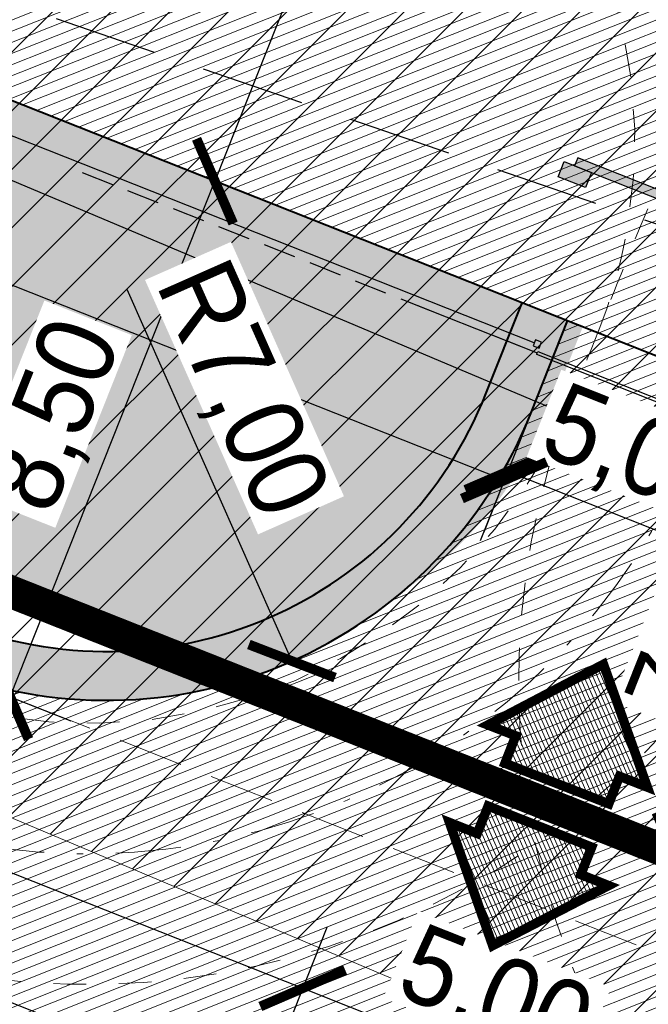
# Model space of a CAD drawing. Header units: millimetres. Extents: x -420 to 7389807, y 100 to 5530098.
# Tile 10 of 19: x 935 to 945, y 331 to 347. Entities that reach past the tile are written whole.
import ezdxf

# ---------------------------------------------------------------- set-up
doc = ezdxf.new("R2010")
doc.units = ezdxf.units.MM
for name, pattern in [('DASHDOTX2', [2, 1, -0.5, 0, -0.5]), ('HIDDEN', [0.375, 0.25, -0.125]), ('HIDDEN2', [4.762499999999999, 3.175, -1.5875]), ('sm05_500', [1, 0.5, -0.5])]:
    doc.linetypes.add(name, pattern=pattern)
for name, color, linetype, lineweight in [('_krawężnik', 50, 'sm05_500', 20), ('_wymiary', 7, 'Continuous', 9), ('A_OGODZENIE', 200, 'Continuous', 30), ('A_Z_drogi grube', 7, 'Continuous', 40), ('A_Z_drogi_cienkie', 7, 'Continuous', 20), ('A_Z_granice działek', 74, 'Continuous', 13), ('A_Z_hatch_kreskowanie', 252, 'Continuous', 9), ('A_Z_podkład mapa tiff', 7, 'Continuous', 15), ('A_Z_sieć_wodna', 160, 'Continuous', 30), ('A_Z_urządzenia proj PZT', 7, 'Continuous', 15), ('A_Z_wjazdy_wejścia', 5, 'Continuous', 13), ('A_Z_zieleń_trawa', 95, 'Continuous', 9)]:
    doc.layers.add(name, color=color, linetype=linetype, lineweight=lineweight)
doc.layers.add('_niewidoczna', color=121, linetype='Continuous', lineweight=30, plot=False)
doc.layers.add('_obwiednie', color=21, linetype='Continuous', lineweight=9, plot=False)
doc.layers.add('A_Z_sieć_elektryczna_strefa', color=7, linetype='Continuous', lineweight=5, true_color=0xff8484)
doc.layers.add('szlaban', color=31, linetype='Continuous')
doc.styles.get("Standard").update_dxf_attribs({"font": 'arial.ttf', "width": 0.9})
doc.linetypes.add('OGRODZENIE1', pattern='A,0.25,-0.1,[133,ltypeshp.shx,S=0.1,R=0,X=-0.1,Y=0],-0.1,1', length=1.45)
doc.dimstyles.new('1_500', dxfattribs={"dimtxt": 1.2, "dimasz": 1, "dimexe": 1, "dimexo": 0.625, "dimgap": 0.2, "dimtad": 1, "dimzin": 0, "dimtxsty": 'Standard', "dimblk": 'ARCHTICK', "dimblk1": 'ARCHTICK', "dimblk2": 'ARCHTICK', "dimcen": 1, "dimclrd": 256, "dimclre": 256, "dimclrt": 256, "dimadec": 0, "dimazin": 0, "dimtfac": 1, "dimtmove": 1, "dimatfit": 3, "dimldrblk": 'ARCHTICK', "dimfxl": 1, "dimfxlon": 1, "dimtfill": 1, "dimarcsym": 1})
picture_1 = doc.add_image_def('image1.tiff', size_in_pixel=(3306, 2337))

# ---------------------------------------------------------------- blocks, each defined once
blk = doc.blocks.new('szlaban')
h = blk.add_hatch(color=256)
h.dxf.hatch_style = 1
h.paths.add_polyline_path([(0, 2.91038304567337e-11), (0, -0.2499999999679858), (0.4500000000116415, -0.2499999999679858), (0.4500000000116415, 2.91038304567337e-11)])
h.paths.add_polyline_path([(5.450000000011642, -0.3799999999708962), (0.1750000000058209, -0.3799999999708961), (0.1750000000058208, -0.2499999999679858), (5.450000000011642, -0.2499999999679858)])
at = {"ltscale": 0.02}
blk.add_lwpolyline([(0, 2.91038304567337e-11), (0, -0.2499999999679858), (0.4500000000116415, -0.2499999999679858), (0.4500000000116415, 2.91038304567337e-11), (0, 2.91038304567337e-11)], close=True, dxfattribs=at)
blk.add_lwpolyline([(0.1750000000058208, -0.2499999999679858), (5.450000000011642, -0.2499999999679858), (5.450000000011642, -0.3799999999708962), (0.1750000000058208, -0.3799999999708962)], close=True)
blk = doc.blocks.new('_ArchTick')
at = {"color": 0, "linetype": 'ByBlock', "const_width": 0.15}
blk.add_lwpolyline([(-0.5, -0.5), (0.5, 0.5)], dxfattribs=at)
blk = doc.blocks.new('*D14')
at = {"layer": '_wymiary', "lineweight": -2}
for p, q in [((941.9378083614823, 356.3294094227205), (943.7969412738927, 355.5921002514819)), ((942.8673748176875, 355.9607548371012), (938.1486036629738, 344.0623232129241)), ((937.2190372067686, 344.4309777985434), (939.0781701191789, 343.6936686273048))]:
    blk.add_line(p, q, dxfattribs=at)
at = {"layer": 'Defpoints', "color": 0}
for p in [(935.776897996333, 358.7727504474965), (935.1842694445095, 345.2379415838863), (938.1486036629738, 344.0623232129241)]:
    blk.add_point(p, dxfattribs=at)
at = {"layer": '_wymiary', "lineweight": -2}
for p, rotation in [((942.8673748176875, 355.9607548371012), 68.36733399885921), ((938.1486036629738, 344.0623232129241), 248.3673339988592)]:
    blk.add_blockref('_ArchTick', p, dxfattribs=dict(at, rotation=rotation))
at = {"layer": '_wymiary', "insert": (939.6517228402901, 350.3511237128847), "char_height": 1.2, "attachment_point": 5, "rotation": 68.36733399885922, "bg_fill": 3, "box_fill_scale": 1.1, "bg_fill_color": 257, "bg_fill_transparency": 0}
blk.add_mtext('12,80', dxfattribs=at)
blk = doc.blocks.new('*D27')
at = {"layer": '_wymiary', "lineweight": -2}
for p, q in [((937.2190354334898, 344.4309782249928), (939.0781679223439, 343.6936679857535)), ((935.0150239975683, 336.1609869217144), (938.1486016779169, 344.0623231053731)), ((934.0854577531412, 336.5296420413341), (935.9445902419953, 335.7923318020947))]:
    blk.add_line(p, q, dxfattribs=at)
at = {"layer": 'Defpoints', "color": 0}
for p in [(936.452833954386, 344.7348447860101), (938.1486016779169, 344.0623231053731), (925.8923879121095, 339.7789178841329)]:
    blk.add_point(p, dxfattribs=at)
at = {"layer": '_wymiary', "lineweight": -2}
for p, rotation in [((938.1486016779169, 344.0623231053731), 68.36730108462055), ((935.0150239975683, 336.1609869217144), 248.3673010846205)]:
    blk.add_blockref('_ArchTick', p, dxfattribs=dict(at, rotation=rotation))
at = {"layer": '_wymiary', "insert": (935.7255466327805, 340.4512401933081), "char_height": 1.2, "attachment_point": 5, "rotation": 68.36730108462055, "bg_fill": 3, "box_fill_scale": 1.1, "bg_fill_color": 257, "bg_fill_transparency": 0}
blk.add_mtext('8,50', dxfattribs=at)
blk = doc.blocks.new('*D39')
at = {"layer": '_wymiary', "lineweight": -2}
for p, q in [((947.7695904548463, 340.2467651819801), (946.8400239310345, 340.6154195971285)), ((947.7695904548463, 340.2467651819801), (945.1890094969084, 333.7397993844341)), ((945.6921550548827, 333.5402581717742), (944.2594429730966, 334.1084537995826))]:
    blk.add_line(p, q, dxfattribs=at)
at = {"layer": 'Defpoints', "color": 0}
for p in [(948.1982482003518, 340.076764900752), (945.1890094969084, 333.7397993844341), (946.2731341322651, 333.3098491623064)]:
    blk.add_point(p, dxfattribs=at)
at = {"layer": '_wymiary', "lineweight": -2}
for p, rotation in [((947.7695904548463, 340.2467651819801), 68.36734450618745), ((945.1890094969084, 333.7397993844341), 248.3673445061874)]:
    blk.add_blockref('_ArchTick', p, dxfattribs=dict(at, rotation=rotation))
at = {"layer": '_wymiary', "insert": (945.5945574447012, 337.2610640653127), "char_height": 1.2, "attachment_point": 5, "rotation": 68.36734450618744, "bg_fill": 3, "box_fill_scale": 1.1, "bg_fill_color": 257, "bg_fill_transparency": 0}
blk.add_mtext('7,00', dxfattribs=at)
blk = doc.blocks.new('*D44')
at = {"layer": '_wymiary', "lineweight": -2}
for p, q in [((943.0030439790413, 340.5421734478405), (942.2657351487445, 338.6830404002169)), ((947.282223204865, 337.7693344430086), (942.6343895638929, 339.6126069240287)), ((947.6508776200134, 338.6989009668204), (946.9135687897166, 336.8397679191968))]:
    blk.add_line(p, q, dxfattribs=at)
at = {"layer": 'Defpoints', "color": 0}
for p in [(943.5496120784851, 341.9203514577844), (948.1974465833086, 340.0770811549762), (942.6343895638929, 339.6126069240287)]:
    blk.add_point(p, dxfattribs=at)
at = {"layer": '_wymiary', "lineweight": -2}
for p, rotation in [((942.6343895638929, 339.6126069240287), 158.3673445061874), ((947.282223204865, 337.7693344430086), 338.3673445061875)]:
    blk.add_blockref('_ArchTick', p, dxfattribs=dict(at, rotation=rotation))
at = {"layer": '_wymiary', "insert": (944.6235555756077, 339.8146700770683), "char_height": 1.2, "attachment_point": 5, "rotation": 338.3673445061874, "bg_fill": 3, "box_fill_scale": 1.1, "bg_fill_color": 257, "bg_fill_transparency": 0}
blk.add_mtext('5,00', dxfattribs=at)
blk = doc.blocks.new('*D45')
at = {"layer": '_wymiary', "lineweight": -2}
for p, q in [((911.3447490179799, 352.9426968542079), (910.6074401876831, 351.0835638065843)), ((942.5813553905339, 339.4788806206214), (910.9760946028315, 352.0131303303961)), ((942.9500098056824, 340.4084471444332), (942.2127009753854, 338.5493140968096))]:
    blk.add_line(p, q, dxfattribs=at)
at = {"layer": 'Defpoints', "color": 0}
for p in [(911.9443511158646, 354.454600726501), (910.9760946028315, 352.0131303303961), (943.5496120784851, 341.9203514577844)]:
    blk.add_point(p, dxfattribs=at)
at = {"layer": '_wymiary', "lineweight": -2}
for p, rotation in [((910.9760946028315, 352.0131303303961), 158.3673445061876), ((942.5813553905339, 339.4788806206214), 338.3673445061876)]:
    blk.add_blockref('_ArchTick', p, dxfattribs=dict(at, rotation=rotation))
at = {"layer": '_wymiary', "insert": (927.1183095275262, 346.6022719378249), "char_height": 1.2, "attachment_point": 5, "rotation": 338.3673445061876, "bg_fill": 3, "box_fill_scale": 1.1, "bg_fill_color": 257, "bg_fill_transparency": 0}
blk.add_mtext('34,00', dxfattribs=at)
blk = doc.blocks.new('*D50')
at = {"layer": '_wymiary', "lineweight": -2}
for p, q in [((908.2578119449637, 345.1589481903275), (907.5205031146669, 343.2998151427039)), ((907.8891575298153, 344.2293816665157), (939.4944183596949, 331.695131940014)), ((939.8630727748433, 332.6246984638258), (939.1257639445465, 330.7655654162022))]:
    blk.add_line(p, q, dxfattribs=at)
at = {"layer": 'Defpoints', "color": 0}
for p in [(911.9186450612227, 354.389782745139), (943.5496128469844, 341.9203534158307), (939.4944183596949, 331.695131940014)]:
    blk.add_point(p, dxfattribs=at)
at = {"layer": '_wymiary', "lineweight": -2}
for p, rotation in [((907.8891575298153, 344.2293816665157), 158.3673445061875), ((939.4944183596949, 331.695131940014), 338.3673445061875)]:
    blk.add_blockref('_ArchTick', p, dxfattribs=dict(at, rotation=rotation))
at = {"layer": '_wymiary', "insert": (924.0313724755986, 338.818523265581), "char_height": 1.2, "attachment_point": 5, "rotation": 338.3673445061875, "bg_fill": 3, "box_fill_scale": 1.1, "bg_fill_color": 257, "bg_fill_transparency": 0}
blk.add_mtext('34,00', dxfattribs=at)
blk = doc.blocks.new('*D51')
at = {"layer": '_wymiary', "lineweight": -2}
for p, q in [((939.8630727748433, 332.6246984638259), (939.1257639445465, 330.7655654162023)), ((939.4944183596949, 331.6951319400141), (944.1430530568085, 329.8515417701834)), ((944.5117074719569, 330.7811082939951), (943.7743986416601, 328.9219752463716))]:
    blk.add_line(p, q, dxfattribs=at)
at = {"layer": 'Defpoints', "color": 0}
for p in [(943.5496128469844, 341.9203534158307), (948.1982482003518, 340.076764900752), (944.1430530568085, 329.8515417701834)]:
    blk.add_point(p, dxfattribs=at)
at = {"layer": '_wymiary', "lineweight": -2}
for p, rotation in [((939.4944183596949, 331.6951319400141), 158.3673445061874), ((944.1430530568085, 329.8515417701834), 338.3673445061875)]:
    blk.add_blockref('_ArchTick', p, dxfattribs=dict(at, rotation=rotation))
at = {"layer": '_wymiary', "insert": (942.4309981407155, 331.5214626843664), "char_height": 1.2, "attachment_point": 5, "rotation": 338.3673445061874, "bg_fill": 3, "box_fill_scale": 1.1, "bg_fill_color": 257, "bg_fill_transparency": 0}
blk.add_mtext('5,00', dxfattribs=at)
blk = doc.blocks.new('*D52')
at = {"layer": '_wymiary', "lineweight": -2}
for p, q in [((944.5117074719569, 330.7811082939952), (943.7743986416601, 328.9219752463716)), ((944.1430530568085, 329.8515417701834), (1147.924372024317, 249.0344285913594)), ((1147.816792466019, 248.7631654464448), (1148.293026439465, 249.9639951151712))]:
    blk.add_line(p, q, dxfattribs=at)
at = {"layer": 'Defpoints', "color": 0}
for p in [(948.1982482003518, 340.076764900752), (1147.924372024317, 249.0344285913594), (1147.586383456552, 248.1821863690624)]:
    blk.add_point(p, dxfattribs=at)
at = {"layer": '_wymiary', "lineweight": -2}
for p, rotation in [((944.1430530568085, 329.8515417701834), 158.3673445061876), ((1147.924372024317, 249.0344285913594), 338.3673445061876)]:
    blk.add_blockref('_ArchTick', p, dxfattribs=dict(at, rotation=rotation))
at = {"layer": '_wymiary', "insert": (1026.503265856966, 298.1794566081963), "char_height": 1.2, "attachment_point": 5, "rotation": 338.3673445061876, "bg_fill": 3, "box_fill_scale": 1.1, "bg_fill_color": 257, "bg_fill_transparency": 0}
blk.add_mtext('219,00', dxfattribs=at)
blk = doc.blocks.new('*D57')
at = {"layer": '_wymiary', "lineweight": -2}
blk.add_line((936.7998970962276, 342.4075683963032), (939.329402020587, 336.7084476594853), dxfattribs=at)
at = {"layer": 'Defpoints', "color": 0}
for p in [(936.4896557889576, 343.1065599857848), (939.329402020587, 336.7084476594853)]:
    blk.add_point(p, dxfattribs=at)
at = {"layer": '_wymiary', "lineweight": -2, "rotation": 293.9336231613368}
blk.add_blockref('_ArchTick', (939.329402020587, 336.7084476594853), dxfattribs=at)
at = {"layer": '_wymiary', "insert": (938.5009137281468, 340.845712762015), "char_height": 1.2, "attachment_point": 5, "rotation": 293.93362316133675, "bg_fill": 3, "box_fill_scale": 1.1, "bg_fill_color": 257, "bg_fill_transparency": 0}
blk.add_mtext('R7,00', dxfattribs=at)
blk = doc.blocks.new('*D66')
at = {"layer": '_wymiary', "lineweight": -2}
for p, q in [((884.0815909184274, 352.0125231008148), (883.5986363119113, 350.7947472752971)), ((1147.241674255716, 247.3129979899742), (883.9672907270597, 351.7243137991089)), ((1147.355974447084, 247.6012072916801), (1146.873019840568, 246.3834314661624))]:
    blk.add_line(p, q, dxfattribs=at)
at = {"layer": 'Defpoints', "color": 0}
for p in [(884.3119999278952, 352.5935021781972), (883.9672907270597, 351.7243137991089), (1147.586383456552, 248.1821863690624)]:
    blk.add_point(p, dxfattribs=at)
at = {"layer": '_wymiary', "lineweight": -2}
for p, rotation in [((883.9672907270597, 351.7243137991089), 158.3673445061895), ((1147.241674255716, 247.3129979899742), 338.3673445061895)]:
    blk.add_blockref('_ArchTick', p, dxfattribs=dict(at, rotation=rotation))
at = {"layer": '_wymiary', "insert": (1007.845915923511, 303.58654743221), "char_height": 1.2, "attachment_point": 5, "rotation": 338.36734450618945, "bg_fill": 3, "box_fill_scale": 1.1, "bg_fill_color": 257, "bg_fill_transparency": 0}
blk.add_mtext('283,00', dxfattribs=at)

msp = doc.modelspace()

# ---------------------------------------------------------------- hatches: boundary and pattern name
at = {"layer": 'A_Z_hatch_kreskowanie'}
h = msp.add_hatch(dxfattribs=at)
h.set_pattern_fill('ANSI31', color=256, scale=0.05, angle=358.3353577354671)
h.set_pattern_definition([(381.7026588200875, (1890.730470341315, 346.2210043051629), (-0.05870414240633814, 0.1474970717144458), [])])
h.paths.add_polyline_path([(907.0932663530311, 395.1062217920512), (968.444652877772, 370.7750189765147), (955.1691945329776, 337.312170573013), (905.437386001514, 357.0351830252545), (904.6435158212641, 362.1909885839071), (895.4772403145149, 365.8262294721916)])
at = {"layer": 'A_Z_sieć_elektryczna_strefa', "transparency": 33554508}
h = msp.add_hatch(dxfattribs=at)
h.set_pattern_fill('ANSI31', color=256, scale=0.2)
h.set_pattern_definition([(45, (750.8043739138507, 243.5266941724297), (-0.4490128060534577, 0.4490128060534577), [])])
h.paths.add_polyline_path([(1158.878430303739, 261.583857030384), (1158.598954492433, 243.5266941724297), (1154.295684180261, 243.9434890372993), (1115.730771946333, 257.4598740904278), (1093.540781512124, 267.381427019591), (897.7257209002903, 350.0575696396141), (813.4830990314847, 383.7020613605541), (750.8043739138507, 411.84949910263), (751.0908401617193, 431.4525673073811), (820.5111998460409, 400.2776311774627), (904.5650948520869, 366.7085124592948), (1100.715851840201, 283.8906336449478), (1122.392734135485, 274.198500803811), (1158.196294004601, 261.6499255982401)])

# ---------------------------------------------------------------- linework, layer by layer
at = {"layer": '_krawężnik'}
for points in [[(947.7330709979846, 340.2624373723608), (947.7330709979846, 340.2624373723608, 0.4141865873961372), (941.0017212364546, 355.8400625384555)], [(944.0146693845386, 341.7367132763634, 0.4141865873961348), (939.527102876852, 352.1217967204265)], [(943.6454712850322, 340.8057771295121), (943.6454712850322, 340.8057771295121), (943.6454712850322, 340.8057771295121, -0.4141865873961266), (933.2599745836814, 336.3191670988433), (925.1424946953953, 339.538456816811)], [(971.2594768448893, 316.9459238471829), (971.2594768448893, 316.9459238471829), (950.3766875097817, 325.2277831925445, -0.4142135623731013), (943.6457451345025, 340.8064357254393), (943.6457451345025, 340.8064357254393)], [(947.3636012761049, 339.3308163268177), (947.3636012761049, 339.3308163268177, -0.4141865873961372), (931.7853562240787, 332.6009012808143), (923.6678763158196, 335.8201910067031)]]:
    msp.add_lwpolyline(points, format="xyb", dxfattribs=at)
at = {"layer": '_krawężnik', "linetype": 'DASHDOTX2'}
msp.add_lwpolyline([(945.5045362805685, 340.0682967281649), (945.5045362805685, 340.0682967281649, -0.4141865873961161), (932.5226654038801, 334.4600341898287), (924.4051855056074, 337.679323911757)], format="xyb", dxfattribs=at)
at = {"layer": '_krawężnik'}
msp.add_open_spline([(952.7686396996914, 359.7412109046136), (952.4603101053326, 358.9586168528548), (951.9181994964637, 357.5842648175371), (951.0297971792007, 355.5880383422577), (949.9715543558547, 353.6221155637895), (948.6727376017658, 351.4271213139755), (947.6396861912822, 349.6579655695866), (946.4759025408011, 347.4898618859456), (945.4710425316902, 345.3307130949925), (944.3596084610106, 342.6354312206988), (943.7570247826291, 341.0965596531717), (943.4579219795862, 340.3328201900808)], degree=3, knots=[0, 0, 0, 0, 2.519131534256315, 4.498141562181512, 6.991141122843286, 9.609406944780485, 12.22767276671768, 12.99780698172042, 16.64004190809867, 19.0947085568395, 21.54937520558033, 21.54937520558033, 21.54937520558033, 21.54937520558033], dxfattribs=at)
at = {"layer": '_niewidoczna'}
msp.add_lwpolyline([(1159.466592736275, 252.4847745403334), (1156.245989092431, 252.7967073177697), (1119.061753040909, 265.8291874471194), (1097.128316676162, 275.6360303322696), (901.145407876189, 358.3830410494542), (816.9971494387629, 391.9898462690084), (754.4913382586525, 420.05963271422)], dxfattribs=at)
at = {"layer": '_wymiary'}
msp.add_lwpolyline([(943.5496139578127, 341.9203532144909), (948.1974471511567, 340.0770825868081)], dxfattribs=at)
at = {"layer": 'A_OGODZENIE', "linetype": 'OGRODZENIE1', "ltscale": 3}
msp.add_lwpolyline([(943.0399274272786, 341.584572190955), (912.2107737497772, 353.8110592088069)], dxfattribs=at)
at = {"layer": 'A_Z_drogi grube'}
msp.add_lwpolyline([(907.0932663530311, 395.1062217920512), (968.444652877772, 370.7750189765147), (955.1691945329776, 337.312170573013), (905.437386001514, 357.0351830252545), (904.6435158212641, 362.1909885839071), (895.4772403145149, 365.8262294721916)], close=True, dxfattribs=at)
at = {"layer": 'A_Z_drogi_cienkie', "linetype": 'HIDDEN', "ltscale": 4}
msp.add_lwpolyline([(933.9090699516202, 336.5995962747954), (951.5708285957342, 329.595149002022)], dxfattribs=at)
at = {"layer": 'A_Z_granice działek', "linetype": 'ByBlock', "ltscale": 6, "const_width": 0.5}
for points in [[(885.7199583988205, 357.3244890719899), (710.8468517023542, 428.3282528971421), (712.615791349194, 415.0268063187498), (882.7527500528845, 348.7964074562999), (1046.789719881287, 283.3466272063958), (1092.330995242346, 265.1807855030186), (1130.171616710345, 242.5967933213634), (1137.656745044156, 242.1655513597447), (1203.115683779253, 237.7729538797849), (1212.94205702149, 237.5006019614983), (1208.611097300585, 247.8592449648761), (1181.250991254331, 250.2340581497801), (1156.328860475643, 252.5201389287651), (1146.572047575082, 255.5548869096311), (1124.499450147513, 262.7839326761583), (1118.838845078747, 264.711299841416), (1098.574982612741, 272.4185654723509), (1027.485761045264, 300.741634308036), (955.3402745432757, 329.7139304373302)], [(901.6766501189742, 402.4729458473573), (973.7587628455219, 375.5571748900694), (955.3495543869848, 329.7102042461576), (885.7199583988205, 357.3244890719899)]]:
    msp.add_lwpolyline(points, close=True, dxfattribs=at)
at = {"layer": 'A_Z_sieć_elektryczna_strefa'}
msp.add_lwpolyline([(1078.524831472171, 273.7213930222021), (897.7257209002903, 350.0575696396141), (813.4830990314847, 383.7020613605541), (750.8043739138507, 411.84949910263)], dxfattribs=at)
at = {"layer": 'A_Z_urządzenia proj PZT', "lineweight": 30}
msp.add_lwpolyline([(941.2276692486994, 342.168819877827), (943.0868021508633, 341.4315106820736), (943.0960185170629, 341.4547498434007), (948.2086340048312, 339.4271495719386), (948.1902012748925, 339.3806712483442), (943.0775857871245, 341.4082715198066), (943.0868021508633, 341.4315106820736)], dxfattribs=at)
msp.add_lwpolyline([(943.1513167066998, 341.594184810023), (943.0583600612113, 341.6310502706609), (943.0214946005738, 341.5380936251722), (943.1144512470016, 341.5012281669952)], close=True, dxfattribs=at)

# ---------------------------------------------------------------- block references
at = {"layer": 'szlaban', "ltscale": 0.02, "xscale": -1, "rotation": 158.365971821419}
msp.add_blockref('szlaban', (943.4039456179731, 344.1296780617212), dxfattribs=at)

# ---------------------------------------------------------------- pictures from other files: only their frames are drawn
at = {"layer": 'A_Z_podkład mapa tiff'}
image = msp.add_image(picture_1, insert=(743.5877335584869, 215.9958086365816), size_in_units=(419.80593849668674, 296.7593703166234), rotation=-0.44367172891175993, dxfattribs=dict(at, fade=20))
image.dxf.flags = 7

# ---------------------------------------------------------------- next in the draw order: dimensions: what is measured, and where the dimension line sits
at = {"layer": '_wymiary'}
dim = msp.add_linear_dim(base=(938.1486036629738, 344.0623232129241), p1=(935.776897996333, 358.7727504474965), p2=(935.1842694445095, 345.2379415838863), angle=68.367333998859, dimstyle='1_500', dxfattribs=at)
dim.commit()
dim.dimension.update_dxf_attribs({"geometry": '*D14', "text_midpoint": (939.6517228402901, 350.3511237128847)})

# ---------------------------------------------------------------- next in the draw order: hatches: boundary and pattern name
at = {"layer": 'A_Z_hatch_kreskowanie'}
h = msp.add_hatch(dxfattribs=at)
h.set_pattern_fill('APPIANRN', color=256, scale=0.0025, angle=358)
h.set_pattern_definition([(336.3671910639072, (1885.149869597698, 339.4787091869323), (0.1590967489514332, 0.36359041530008), []), (426.3671910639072, (1885.149869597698, 339.4787091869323), (-0.1172319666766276, 0.4845039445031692), [0.396875, -0.396875])])
edge = h.paths.add_edge_path()
edge.add_line((943.5496138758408, 341.920353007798), (942.8524392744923, 342.1968445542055))
edge.add_line((942.8524392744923, 342.1968445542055), (942.2994448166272, 340.8024654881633))
edge.add_ellipse((936.4896557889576, 343.1065599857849), major_axis=(-6.250000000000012, 0), ratio=1, start_angle=428.3673010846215, end_angle=518.3673010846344, ccw=False)
edge.add_line((934.1855612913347, 337.2967709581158), (915.5942356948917, 344.6698715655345))
edge.add_ellipse((917.8983301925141, 350.4796605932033), major_axis=(-6.249999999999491, 0), ratio=1, start_angle=338.36730108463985, end_angle=428.3673010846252, ccw=False)
edge.add_line((912.0885411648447, 352.7837550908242), (912.641525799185, 354.1781093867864))
edge.add_line((912.641525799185, 354.1781093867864), (911.9443511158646, 354.454600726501))
edge.add_line((911.9443511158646, 354.454600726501), (911.3913664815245, 353.0602464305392))
edge.add_ellipse((917.8983301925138, 350.4796605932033), major_axis=(6.99999999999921, 0), ratio=1, start_angle=158.3673010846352, end_angle=248.3673010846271)
edge.add_line((915.317744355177, 343.9726968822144), (933.9090699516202, 336.5995962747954))
edge.add_ellipse((936.4896557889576, 343.1065599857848), major_axis=(6.999999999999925, 0), ratio=1, start_angle=248.3673010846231, end_angle=338.3673010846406)
edge.add_line((942.9966194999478, 340.5259741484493), (943.5496138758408, 341.920353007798))
edge = h.paths.add_edge_path()
edge.add_line((894.8672869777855, 352.0831095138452), (895.6045972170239, 353.9422420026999))
edge.add_line((895.6045972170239, 353.9422420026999), (898.3932959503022, 352.8362766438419))
edge.add_ellipse((900.2365715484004, 357.4841078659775), major_axis=(5.000000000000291, 0), ratio=1, start_angle=248.3673010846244, end_angle=338.3673010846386)
edge.add_line((904.8844027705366, 355.6408322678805), (905.4373849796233, 357.0351834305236))
edge.add_line((905.4373849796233, 357.0351834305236), (907.296518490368, 356.2978727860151))
edge.add_line((907.296518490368, 356.2978727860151), (906.7435352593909, 354.9035220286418))
edge.add_ellipse((900.2365715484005, 357.4841078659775), major_axis=(-7.000000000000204, 0), ratio=1, start_angle=428.36730108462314, end_angle=518.36730108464, ccw=False)
edge.add_line((897.655985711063, 350.9771441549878), (894.8672869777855, 352.0831095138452))
edge = h.paths.add_edge_path()
edge.add_line((948.1982476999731, 340.0767636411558), (950.056579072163, 339.3397709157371))
edge.add_line((950.056579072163, 339.3397709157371), (949.503583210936, 337.945388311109))
edge.add_ellipse((954.1514144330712, 336.1021127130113), major_axis=(4.999999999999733, 0), ratio=1, start_angle=158.3673010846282, end_angle=248.3673010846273)
edge.add_line((952.3081388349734, 331.4542814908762), (954.1672713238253, 330.7169712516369))
edge.add_line((954.1672713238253, 330.7169712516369), (953.4299610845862, 328.8578387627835))
edge.add_line((953.4299610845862, 328.8578387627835), (951.570828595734, 329.5951490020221))
edge.add_ellipse((954.1514144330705, 336.1021127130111), major_axis=(-6.999999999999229, 0), ratio=1, start_angle=338.36730108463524, end_angle=428.3673010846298, ccw=False)
edge.add_line((947.6444507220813, 338.6826985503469), (948.1982476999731, 340.0767636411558))
h = msp.add_hatch(dxfattribs=at)
h.set_pattern_fill('ANSI31', color=256, scale=0.05, angle=358.3353577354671)
h.set_pattern_definition([(381.7025487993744, (1844.276985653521, 266.6329658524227), (-0.05870385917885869, 0.1474971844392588), [])])
edge = h.paths.add_edge_path()
edge.add_line((1147.838433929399, 255.160991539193), (1148.960890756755, 254.8118638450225))
edge.add_line((1148.960890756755, 254.8118638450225), (1147.149482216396, 246.0748753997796))
edge.add_line((1147.149482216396, 246.0748753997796), (1132.086258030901, 250.988899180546))
edge.add_ellipse((1134.257241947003, 257.6437341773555), major_axis=(-6.999999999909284, 0), ratio=1, start_angle=427.91121950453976, end_angle=431.93229854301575, ccw=False)
edge.add_line((1131.624942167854, 251.1575181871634), (951.9918812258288, 324.0493116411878))
edge.add_line((951.9918812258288, 324.0493116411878), (916.0233356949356, 338.3140147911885))
edge.add_ellipse((913.442749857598, 331.8070510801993), major_axis=(6.999999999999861, 0), ratio=1, start_angle=68.36730108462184, end_angle=98.89709974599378)
edge.add_line((912.3601272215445, 338.7228249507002), (909.2287741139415, 338.2326305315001))
edge.add_line((909.2287741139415, 338.2326305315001), (903.5788964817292, 340.4868982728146))
edge.add_ellipse((895.3559909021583, 336.8285073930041), major_axis=(9.000000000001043, 0), ratio=1, start_angle=23.98439873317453, end_angle=68.36730108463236)
edge.add_line((898.6738869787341, 345.1946035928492), (883.7283489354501, 351.121829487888))
edge.add_line((883.7283489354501, 351.121829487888), (885.5716245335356, 355.7696607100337))
edge.add_line((885.5716245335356, 355.7696607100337), (897.655985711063, 350.9771441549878))
edge.add_ellipse((900.2365715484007, 357.4841078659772), major_axis=(7.000000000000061, 0), ratio=1, start_angle=248.3673010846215, end_angle=338.3673010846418)
edge.add_line((906.7435352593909, 354.9035220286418), (907.2965190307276, 356.2978741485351))
edge.add_line((907.2965190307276, 356.2978741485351), (911.9443511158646, 354.454600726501))
edge.add_line((911.9443511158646, 354.454600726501), (911.3913664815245, 353.0602464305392))
edge.add_ellipse((917.8983301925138, 350.4796605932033), major_axis=(6.99999999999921, 0), ratio=1, start_angle=158.3673010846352, end_angle=248.3673010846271)
edge.add_line((915.317744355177, 343.9726968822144), (933.9090699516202, 336.5995962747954))
edge.add_ellipse((936.4896557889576, 343.1065599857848), major_axis=(6.999999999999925, 0), ratio=1, start_angle=248.3673010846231, end_angle=338.3673010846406)
edge.add_line((942.9966194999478, 340.5259741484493), (943.5496130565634, 341.9203539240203))
edge.add_line((943.5496130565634, 341.9203539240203), (948.1974471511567, 340.077082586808))
edge.add_line((948.1974471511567, 340.077082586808), (947.6444507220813, 338.6826985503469))
edge.add_ellipse((954.151414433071, 336.1021127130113), major_axis=(6.999999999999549, 0), ratio=1, start_angle=158.3673010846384, end_angle=248.367301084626)
edge.add_line((951.5708285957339, 329.5951490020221), (953.8684309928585, 328.6838785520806))
edge.add_line((953.8684309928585, 328.6838785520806), (1133.342514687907, 255.8565344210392))
edge.add_ellipse((1135.974814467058, 262.3427504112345), major_axis=(6.999999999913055, 0), ratio=1, start_angle=247.9112195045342, end_angle=251.9322985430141)
edge.add_line((1133.803830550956, 255.6879154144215), (1141.317853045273, 253.2366417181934))
edge.add_ellipse((1143.178696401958, 258.9407860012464), major_axis=(6.000000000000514, 0), ratio=1, start_angle=251.9322985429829, end_angle=320.9524047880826)
at = {"layer": 'A_Z_zieleń_trawa'}
h = msp.add_hatch(dxfattribs=at)
h.set_pattern_fill('AR-CONC', color=256, scale=0.015, angle=358)
h.set_pattern_definition([(386.3673339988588, (1852.013183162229, 375.055093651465), (2.407741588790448, -1.314524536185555), [0.28575, -3.14325]), (691.3673339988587, (1852.013183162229, 375.055093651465), (0.664522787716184, 2.837427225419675), [0.2286, -2.51460876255]), (436.8187786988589, (1852.213827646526, 374.9455502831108), (3.072264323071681, 1.522902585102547), [0.242850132, -2.671353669]), (382.5515339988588, (1852.318647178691, 375.75318801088), (3.472368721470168, -2.207763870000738), [0.428625, -4.714874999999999]), (433.0028916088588, (1852.608011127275, 375.5692081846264), (4.750202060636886, 1.972605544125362), [0.3642753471, -4.0070341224]), (687.5514851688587, (1852.318647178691, 375.75318801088), (4.750202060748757, 1.972605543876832), [0.34289950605, -3.7718959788]), (357.3673339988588, (1852.591328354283, 375.4259324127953), (1.468559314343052, -2.316998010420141), [0.28575, -3.14325]), (662.3673339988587, (1852.591328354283, 375.4259324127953), (1.956819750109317, 2.159493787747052), [0.2286, -2.5146]), (407.8187789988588, (1852.713708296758, 375.2328492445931), (3.42537906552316, -0.1575042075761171), [0.242850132, -2.671349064]), (373.8673339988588, (1852.013183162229, 375.055093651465), (0.5508791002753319, 1.143384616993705), [0, -2.48412, 0, -2.5527, 0, -2.524125]), (343.8673339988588, (1852.013183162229, 375.055093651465), (1.520629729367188, 0.9748915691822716), [0, -1.45542, 0, -2.42697, 0, -0.962025]), (303.8673339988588, (1851.234807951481, 375.3956860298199), (1.828840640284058, -0.8940403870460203), [0, -0.9525, 0, -2.9718, 0, -3.94335]), (293.8673339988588, (1850.885760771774, 375.5484180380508), (2.1884847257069, -0.5413000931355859), [0, -1.23825, 0, -1.97358, 0, -2.80035])])
h.paths.add_polyline_path([(968.444652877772, 370.7750189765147), (955.1691945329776, 337.312170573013), (905.4698295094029, 357.0223146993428), (904.6435158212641, 362.1909885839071), (895.4772403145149, 365.8262294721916), (907.0932663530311, 395.1062217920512)])
edge = h.paths.add_edge_path()
edge.add_line((943.3061274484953, 340.6282598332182), (943.7820067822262, 341.8281926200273))
edge.add_line((943.7820067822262, 341.8281926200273), (950.9861436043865, 338.9711160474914))
edge.add_line((950.9861436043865, 338.9711160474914), (950.1705878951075, 336.9146825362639))
edge.add_arc((954.8184201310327, 335.0714096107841), 4.999999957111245, 158.3673338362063, 231.6146535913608)
edge.add_line((951.7136835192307, 331.1521481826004), (937.7557403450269, 336.6877397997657))
edge.add_arc((937.4963384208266, 342.932354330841), 6.249999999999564, 272.3787049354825, 338.3673010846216)
edge = h.paths.add_edge_path()
edge.add_line((973.7587628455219, 375.5571748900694), (955.3495543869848, 329.7102042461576))
edge.add_line((955.3495543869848, 329.7102042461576), (914.9094980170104, 345.748258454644))
edge.add_arc((918.1733614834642, 351.0783770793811), 6.25003754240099, 158.3674266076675, 238.5190518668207, ccw=False)
edge.add_line((912.3635325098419, 353.3824726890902), (912.6739679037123, 354.1652375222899))
edge.add_line((912.6739679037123, 354.1652375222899), (905.4698295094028, 357.0223146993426))
edge.add_line((905.4698295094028, 357.0223146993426), (904.814634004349, 355.3702350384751))
edge.add_arc((900.1668027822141, 357.2135106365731), 4.999999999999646, 251.1851352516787, 338.3673010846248, ccw=False)
edge.add_line((898.5542463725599, 352.4806825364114), (895.9893033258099, 353.3546030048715))
edge.add_line((895.9893033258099, 353.3546030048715), (895.9540692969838, 353.2657601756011))
edge.add_line((895.9540692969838, 353.2657601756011), (885.7199583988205, 357.3244890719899))
edge.add_line((885.7199583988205, 357.3244890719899), (901.6766501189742, 402.4729458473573))
edge.add_line((901.6766501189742, 402.4729458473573), (973.7587628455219, 375.5571748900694))

# ---------------------------------------------------------------- next in the draw order: linework, layer by layer
at = {"layer": '_obwiednie'}
msp.add_lwpolyline([(1131.624942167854, 251.1575181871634), (951.9918812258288, 324.0493116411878), (916.0233356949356, 338.3140147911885, 0.1340049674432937), (912.3601272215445, 338.7228249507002), (909.2287741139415, 338.2326305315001), (903.5788964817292, 340.4868982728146, 0.196114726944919), (898.6738869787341, 345.1946035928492), (883.7283489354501, 351.121829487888), (885.5716245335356, 355.7696607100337), (897.655985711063, 350.9771441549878, 0.4142135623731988), (906.7435352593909, 354.9035220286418), (907.2965190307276, 356.2978741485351), (911.9443511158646, 354.454600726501), (911.3913664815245, 353.0602464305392, 0.4142135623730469), (915.317744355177, 343.9726968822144), (933.9090699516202, 336.5995962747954, 0.4142135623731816), (942.9966194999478, 340.5259741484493), (943.5496130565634, 341.9203539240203), (948.1974471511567, 340.077082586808), (947.6444507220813, 338.6826985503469, 0.4142135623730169), (951.5708285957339, 329.5951490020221), (953.8684309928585, 328.6838785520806), (1133.342514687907, 255.8565344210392, 0.0175470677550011)], format="xyb", dxfattribs=at)
msp.add_lwpolyline([(943.5496138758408, 341.920353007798), (942.8524392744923, 342.1968445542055), (942.2994448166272, 340.8024654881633, -0.4142135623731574), (934.1855612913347, 337.2967709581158), (915.5942356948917, 344.6698715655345, -0.4142135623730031), (912.0885411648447, 352.7837550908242), (912.641525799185, 354.1781093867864), (911.9443511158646, 354.454600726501), (911.3913664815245, 353.0602464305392, 0.4142135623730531), (915.317744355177, 343.9726968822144), (933.9090699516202, 336.5995962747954, 0.4142135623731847), (942.9966194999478, 340.5259741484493)], format="xyb", close=True, dxfattribs=at)
at = {"layer": 'A_Z_drogi grube'}
for points in [[(911.9443511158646, 354.454600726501), (911.3913664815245, 353.0602464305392, 0.4142135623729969), (915.317744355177, 343.9726968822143), (933.9090699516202, 336.5995962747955, 0.4142135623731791), (942.9966194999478, 340.5259741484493), (943.5496139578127, 341.920353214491)], [(912.641525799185, 354.1781093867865), (912.0885411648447, 352.7837550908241, 0.4142135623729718), (915.5942356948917, 344.6698715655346), (934.1855612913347, 337.2967709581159, 0.4142135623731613), (942.2994448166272, 340.8024654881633), (942.8524392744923, 342.1968445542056)]]:
    msp.add_lwpolyline(points, format="xyb", dxfattribs=at)
at = {"layer": 'A_Z_sieć_elektryczna_strefa'}
msp.add_lwpolyline([(1158.598954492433, 243.5266941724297), (1154.295684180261, 243.9434890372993), (1115.730771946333, 257.4598740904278), (1093.540781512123, 267.3814270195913), (897.725720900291, 350.0575696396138), (813.4830990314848, 383.7020613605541), (750.8043739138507, 411.84949910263)], dxfattribs=at)

# ---------------------------------------------------------------- next in the draw order: dimensions: what is measured, and where the dimension line sits
at = {"layer": '_wymiary', "color": 2}
dim = msp.add_linear_dim(base=(938.1486016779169, 344.0623231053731), p1=(925.8923879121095, 339.7789178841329), p2=(936.452833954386, 344.7348447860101), angle=68.36730108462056, dimstyle='1_500', dxfattribs=at)
dim.commit()
dim.dimension.update_dxf_attribs({"geometry": '*D27', "text_midpoint": (935.7255466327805, 340.4512401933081)})

# ---------------------------------------------------------------- next in the draw order: linework, layer by layer
at = {"layer": 'A_Z_sieć_wodna', "color": 136, "linetype": 'HIDDEN2', "ltscale": 0.5, "true_color": 0x027587}
msp.add_lwpolyline([(957.5019993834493, 339.0960036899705), (914.9522190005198, 353.658334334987)], dxfattribs=at)
at = {"layer": 'A_Z_urządzenia proj PZT', "linetype": 'HIDDEN', "lineweight": 30, "ltscale": 2}
msp.add_lwpolyline([(936.1150537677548, 344.1964201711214), (943.0868021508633, 341.4315106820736)], dxfattribs=at)

# ---------------------------------------------------------------- next in the draw order: dimensions: what is measured, and where the dimension line sits
at = {"layer": '_wymiary', "color": 2}
dim = msp.add_linear_dim(base=(942.6343895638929, 339.6126069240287), p1=(948.1974465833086, 340.0770811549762), p2=(943.5496120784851, 341.9203514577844), angle=338.3673445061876, dimstyle='1_500', dxfattribs=at)
dim.commit()
dim.dimension.update_dxf_attribs({"geometry": '*D44', "text_midpoint": (944.2839710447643, 338.9584036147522), "dimtype": 160})

# ---------------------------------------------------------------- next in the draw order: dimensions: what is measured, and where the dimension line sits
dim = msp.add_linear_dim(base=(910.9760946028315, 352.0131303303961), p1=(943.5496120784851, 341.9203514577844), p2=(911.9443511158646, 354.454600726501), angle=338.3673445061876, dimstyle='1_500', dxfattribs=at)
dim.commit()
dim.dimension.update_dxf_attribs({"geometry": '*D45', "text_midpoint": (927.1183095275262, 346.6022719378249)})

# ---------------------------------------------------------------- next in the draw order: dimensions: what is measured, and where the dimension line sits
dim = msp.add_linear_dim(base=(939.4944183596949, 331.695131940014), p1=(911.9186450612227, 354.389782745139), p2=(943.5496128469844, 341.9203534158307), angle=338.3673445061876, dimstyle='1_500', dxfattribs=at)
dim.commit()
dim.dimension.update_dxf_attribs({"geometry": '*D50', "text_midpoint": (924.0313724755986, 338.818523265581)})

# ---------------------------------------------------------------- next in the draw order: hatches: boundary and pattern name
at = {"layer": 'A_Z_wjazdy_wejścia', "transparency": 33554687}
h = msp.add_hatch(dxfattribs=at)
h.set_pattern_fill('ANSI31', color=256, scale=0.01938900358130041, angle=68.74244742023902)
h.set_pattern_definition([(113.742447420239, (945.8344517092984, 334.9088622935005), (-0.05634992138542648, -0.02478569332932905), [])])
h.paths.add_polyline_path([(944.178644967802, 333.2678752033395), (943.7529872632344, 333.4367311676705), (943.9196478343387, 333.8568546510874), (942.333772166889, 334.4859624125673), (942.167111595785, 334.0658389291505), (941.7414538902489, 334.2346948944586), (942.4033636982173, 332.347973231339)])
h.paths.add_polyline_path([(944.1811997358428, 334.5214759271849), (944.3455619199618, 334.9425039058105), (944.7721360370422, 334.775976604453), (944.0999255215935, 336.659052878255), (942.3296978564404, 335.7294630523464), (942.7562719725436, 335.5629357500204), (942.5919097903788, 335.1419077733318)])

# ---------------------------------------------------------------- next in the draw order: dimensions: what is measured, and where the dimension line sits
at = {"layer": '_wymiary', "color": 2}
dim = msp.add_linear_dim(base=(944.1430530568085, 329.8515417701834), p1=(943.5496128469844, 341.9203534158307), p2=(948.1982482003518, 340.076764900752), angle=338.3673445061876, dimstyle='1_500', dxfattribs=at)
dim.commit()
dim.dimension.update_dxf_attribs({"geometry": '*D51', "text_midpoint": (942.091413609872, 330.6651962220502), "dimtype": 160})

# ---------------------------------------------------------------- next in the draw order: linework, layer by layer
at = {"layer": 'A_Z_wjazdy_wejścia', "const_width": 0.1444507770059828}
msp.add_lwpolyline([(942.333772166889, 334.4859624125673), (943.9196478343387, 333.8568546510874), (943.7529872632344, 333.4367311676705), (944.178644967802, 333.2678752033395), (942.4033636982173, 332.347973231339), (941.7414538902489, 334.2346948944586), (942.167111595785, 334.0658389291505)], close=True, dxfattribs=at)

# ---------------------------------------------------------------- next in the draw order: dimensions: what is measured, and where the dimension line sits
at = {"layer": '_wymiary', "color": 2}
dim = msp.add_radius_dim(center=(936.4896557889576, 343.1065599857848), mpoint=(939.329402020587, 336.7084476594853), dimstyle='1_500', dxfattribs=at)
dim.commit()
dim.dimension.update_dxf_attribs({"geometry": '*D57', "text_midpoint": (937.6589715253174, 340.4720240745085), "dimtype": 164})

# ---------------------------------------------------------------- next in the draw order: dimensions: what is measured, and where the dimension line sits
dim = msp.add_linear_dim(base=(1147.924372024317, 249.0344285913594), p1=(948.1982482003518, 340.076764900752), p2=(1147.586383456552, 248.1821863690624), angle=338.3673445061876, text='219,00', dimstyle='1_500', dxfattribs=at)
dim.commit()
dim.dimension.update_dxf_attribs({"geometry": '*D52', "text_midpoint": (1026.163681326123, 297.3231901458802), "dimtype": 160})

# ---------------------------------------------------------------- next in the draw order: linework, layer by layer
at = {"layer": 'A_Z_sieć_wodna', "linetype": 'HIDDEN', "ltscale": 20}
msp.add_circle((893.4877438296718, 367.5581865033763), 75, dxfattribs=at)

# ---------------------------------------------------------------- next in the draw order: dimensions: what is measured, and where the dimension line sits
at = {"layer": '_wymiary', "color": 2}
dim = msp.add_linear_dim(base=(883.9672907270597, 351.7243137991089), p1=(1147.586383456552, 248.1821863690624), p2=(884.3119999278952, 352.5935021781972), angle=158.3673445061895, text='283,00', dimstyle='1_500', dxfattribs=at)
dim.commit()
dim.dimension.update_dxf_attribs({"geometry": '*D66', "text_midpoint": (1007.506331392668, 302.7302809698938), "dimtype": 161})

# ---------------------------------------------------------------- next in the draw order: dimensions: what is measured, and where the dimension line sits
dim = msp.add_linear_dim(base=(945.1890094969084, 333.7397993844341), p1=(948.1982482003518, 340.076764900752), p2=(946.2731341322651, 333.3098491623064), angle=68.36734450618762, dimstyle='1_500', dxfattribs=at)
dim.commit()
dim.dimension.update_dxf_attribs({"geometry": '*D39', "text_midpoint": (946.4508239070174, 336.9214795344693), "dimtype": 160})

# ---------------------------------------------------------------- next in the draw order: linework, layer by layer
at = {"layer": 'A_Z_wjazdy_wejścia', "const_width": 0.1444507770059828}
msp.add_lwpolyline([(942.5919097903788, 335.1419077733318), (944.1811997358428, 334.5214759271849), (944.3455619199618, 334.9425039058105), (944.7721360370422, 334.775976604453), (944.0999255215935, 336.659052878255), (942.3296978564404, 335.7294630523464), (942.7562719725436, 335.5629357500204)], close=True, dxfattribs=at)

doc.saveas('drawing.dxf')
